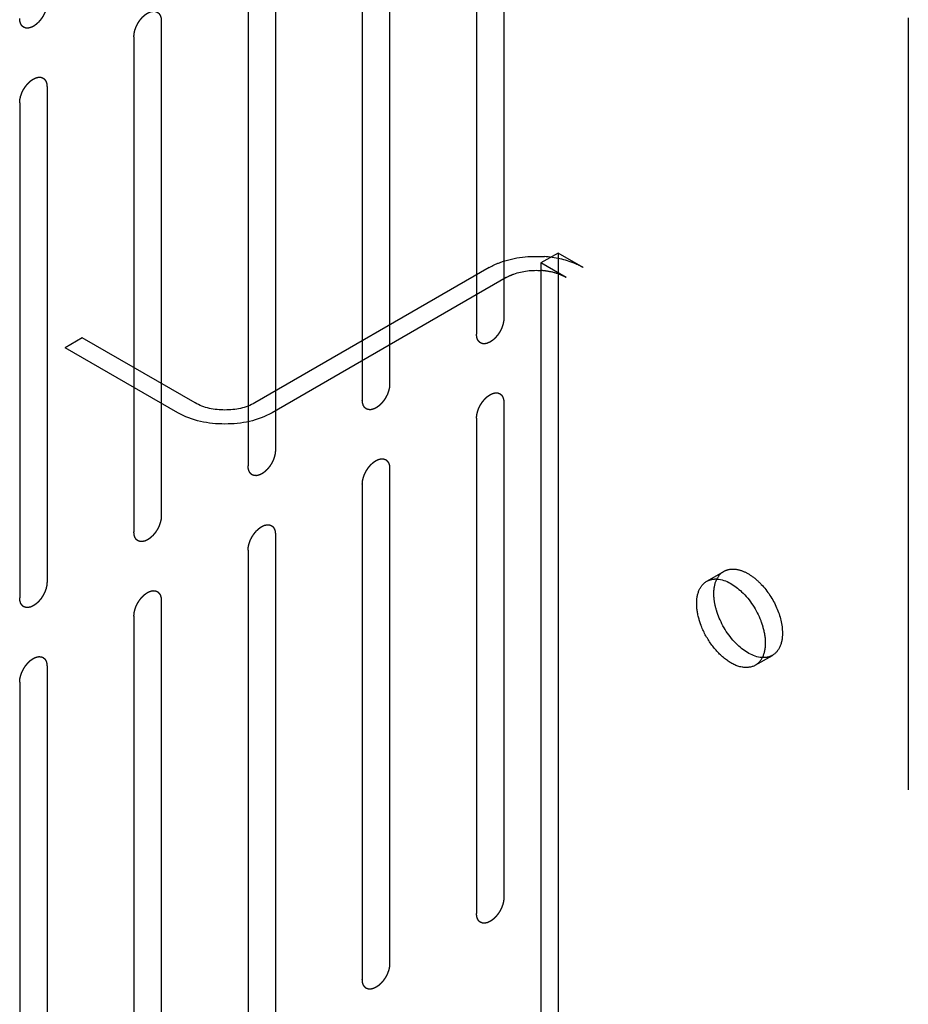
# Model space of a CAD drawing. Header units: inches. Extents: x 5 to 265, y 5 to 171.
# Tile 73 of 212: x 216.38 to 218.1, y 72.64 to 74.55. Entities that reach past the tile are written whole.
import ezdxf

# ---------------------------------------------------------------- set-up
doc = ezdxf.new("R2010")
doc.units = ezdxf.units.IN
doc.header["$LTSCALE"] = 14.96
doc.header["$MEASUREMENT"] = 0
doc.linetypes.add('HIDDEN', pattern=[0.2, 0.1, -0.1])
for name, color, linetype in [('03_ALL_AXES', 7, 'CONTINUOUS'), ('08_ALL_COSMETICS', 7, 'CONTINUOUS'), ('DEFAULT_2', 7, 'HIDDEN')]:
    doc.layers.add(name, color=color, linetype=linetype)

msp = doc.modelspace()

# ---------------------------------------------------------------- linework, layer by layer
at = {"layer": '03_ALL_AXES', "color": 7, "linetype": 'HIDDEN'}
for p, q in [((217.7124, 73.4611), (217.7456, 73.4803)), ((217.8064, 73.2983), (217.8396, 73.3175))]:
    msp.add_line(p, q, dxfattribs=at)
for points, knots in [([(217.7262, 73.4373), (217.7262, 73.4405), (217.7268, 73.452), (217.7303, 73.4637), (217.7351, 73.4705)], [0, 0, 0, 0, 0.277751, 1, 1, 1, 1]), ([(217.7456, 73.4803), (217.7503, 73.483), (217.7621, 73.4861), (217.7811, 73.4822), (217.8005, 73.4717), (217.826, 73.4491), (217.8499, 73.4122), (217.8591, 73.3773), (217.8591, 73.3605)], [0, 0, 0, 0, 0.087096, 0.186852, 0.304476, 0.438665, 0.730051, 1, 1, 1, 1]), ([(217.6929, 73.4181), (217.6929, 73.4271), (217.6952, 73.4437), (217.7061, 73.4575), (217.7124, 73.4611)], [0, 0, 0, 0, 0.549982, 1, 1, 1, 1]), ([(217.7124, 73.4611), (217.7168, 73.4637), (217.7238, 73.4656), (217.7308, 73.4656), (217.7326, 73.4654)], [0, 0, 0, 0, 0.735257, 1, 1, 1, 1]), ([(217.7326, 73.4654), (217.7504, 73.4642), (217.7871, 73.4401), (217.8089, 73.4057), (217.817, 73.3849)], [0, 0, 0, 0, 0.444147, 1, 1, 1, 1]), ([(217.7018, 73.3746), (217.7004, 73.3783), (217.6956, 73.3923), (217.6929, 73.4072), (217.6929, 73.4181)], [0, 0, 0, 0, 0.266989, 1, 1, 1, 1]), ([(217.7351, 73.3938), (217.734, 73.3965), (217.7303, 73.407), (217.7278, 73.4179), (217.7269, 73.4261)], [0, 0, 0, 0, 0.260447, 1, 1, 1, 1]), ([(217.8195, 73.3132), (217.8017, 73.3145), (217.765, 73.3386), (217.7431, 73.373), (217.7351, 73.3938)], [0, 0, 0, 0, 0.444147, 1, 1, 1, 1]), ([(217.8064, 73.2983), (217.7989, 73.294), (217.7774, 73.2923), (217.7476, 73.3086), (217.7205, 73.3368), (217.707, 73.3613), (217.7018, 73.3746)], [0, 0, 0, 0, 0.182426, 0.415793, 0.699096, 1, 1, 1, 1]), ([(217.817, 73.3849), (217.8184, 73.3812), (217.8232, 73.3671), (217.8259, 73.3522), (217.8259, 73.3414)], [0, 0, 0, 0, 0.266989, 1, 1, 1, 1]), ([(217.8591, 73.3605), (217.8591, 73.3516), (217.8569, 73.3349), (217.846, 73.3212), (217.8396, 73.3175)], [0, 0, 0, 0, 0.549982, 1, 1, 1, 1]), ([(217.8259, 73.3414), (217.8259, 73.3382), (217.8252, 73.3266), (217.8218, 73.315), (217.817, 73.3081)], [0, 0, 0, 0, 0.277751, 1, 1, 1, 1]), ([(217.8396, 73.3175), (217.8352, 73.315), (217.8282, 73.313), (217.8213, 73.3131), (217.8195, 73.3132)], [0, 0, 0, 0, 0.735257, 1, 1, 1, 1])]:
    msp.add_open_spline(points, degree=3, knots=knots, dxfattribs=at)
for points in [[(217.7351, 73.4705), (217.7378, 73.4745), (217.7415, 73.4779), (217.7456, 73.4803)], [(217.7269, 73.4261), (217.7264, 73.4298), (217.7262, 73.4336), (217.7262, 73.4373)], [(217.817, 73.3081), (217.8142, 73.3042), (217.8106, 73.3007), (217.8064, 73.2983)]]:
    msp.add_open_spline(points, degree=3, dxfattribs=at)
at = {"layer": '08_ALL_COSMETICS', "color": 7, "linetype": 'HIDDEN'}
for p, q in [((217.3192, 74.9301), (217.3192, 73.9707)), ((217.2662, 74.8995), (217.2662, 73.9401)), ((217.0979, 74.8023), (217.0979, 73.8429)), ((217.0449, 74.7717), (217.0449, 73.8123)), ((216.8766, 74.6745), (216.8766, 73.7151)), ((216.8236, 74.6439), (216.8236, 73.6845)), ((216.6553, 74.5467), (216.6553, 73.5874)), ((216.6022, 74.5161), (216.6022, 73.5567)), ((216.4339, 74.419), (216.4339, 73.4596)), ((216.3809, 74.3883), (216.3809, 73.429)), ((217.3192, 73.8074), (217.3192, 72.848)), ((217.2662, 73.7768), (217.2662, 72.8174)), ((217.0979, 73.6796), (217.0979, 72.7202)), ((217.0449, 73.649), (217.0449, 72.6896)), ((216.8766, 73.5518), (216.8766, 72.5924)), ((216.8236, 73.5212), (216.8236, 72.5618)), ((216.6553, 73.4241), (216.6553, 72.4647)), ((216.6022, 73.3934), (216.6022, 72.434)), ((216.4339, 73.2963), (216.4339, 72.3369)), ((216.3809, 73.2657), (216.3809, 72.3063))]:
    msp.add_line(p, q, dxfattribs=at)
for points in [[(216.4339, 74.5823), (216.4339, 74.5817), (216.4338, 74.5807), (216.4337, 74.5791), (216.4336, 74.5778), (216.4335, 74.5769), (216.4335, 74.5764), (216.4335, 74.576), (216.4333, 74.5756), (216.4332, 74.5751), (216.433, 74.5741), (216.4327, 74.5727), (216.4324, 74.5714), (216.4322, 74.5704), (216.432, 74.5699), (216.432, 74.5694), (216.4318, 74.569), (216.4316, 74.5685), (216.4312, 74.5675), (216.4307, 74.5661), (216.4302, 74.5647), (216.4299, 74.5637), (216.4297, 74.5632), (216.4295, 74.5628), (216.4293, 74.5623), (216.429, 74.5618), (216.4285, 74.5608), (216.4279, 74.5594), (216.4272, 74.5581), (216.4267, 74.5571), (216.4264, 74.5565), (216.4262, 74.5561), (216.4259, 74.5557), (216.4256, 74.5552), (216.425, 74.5543), (216.4242, 74.5531), (216.4233, 74.5518), (216.4228, 74.5509), (216.4224, 74.5504), (216.4222, 74.55), (216.4219, 74.5497), (216.4215, 74.5492), (216.4209, 74.5484), (216.4199, 74.5473), (216.419, 74.5462), (216.4183, 74.5454), (216.4179, 74.5449), (216.4176, 74.5446), (216.4173, 74.5443), (216.4169, 74.5439), (216.4162, 74.5432), (216.4151, 74.5423), (216.4141, 74.5413), (216.4134, 74.5406), (216.413, 74.5403), (216.4127, 74.5399), (216.4123, 74.5397), (216.4119, 74.5394), (216.4111, 74.5389), (216.4101, 74.5381), (216.409, 74.5374), (216.4082, 74.5369), (216.4078, 74.5366), (216.4074, 74.5363), (216.4071, 74.5362), (216.4067, 74.536), (216.4059, 74.5356), (216.4049, 74.5351), (216.4038, 74.5346), (216.403, 74.5343), (216.4026, 74.5341), (216.4023, 74.5339), (216.402, 74.5339), (216.4016, 74.5338), (216.4008, 74.5336), (216.3998, 74.5334), (216.3988, 74.5331), (216.398, 74.533), (216.3976, 74.5329), (216.3973, 74.5328), (216.397, 74.5328), (216.3967, 74.5328), (216.396, 74.5329), (216.395, 74.5329), (216.3941, 74.5329), (216.3934, 74.533), (216.393, 74.533), (216.3927, 74.533), (216.3925, 74.5331), (216.3922, 74.5332), (216.3916, 74.5334), (216.3907, 74.5337), (216.3899, 74.534), (216.3893, 74.5343), (216.3889, 74.5344), (216.3887, 74.5345), (216.3885, 74.5347), (216.3882, 74.5349), (216.3877, 74.5353), (216.387, 74.5358), (216.3864, 74.5364), (216.3859, 74.5368), (216.3856, 74.537), (216.3854, 74.5372), (216.3852, 74.5374), (216.385, 74.5378), (216.3847, 74.5383), (216.3842, 74.5391), (216.3837, 74.5399), (216.3833, 74.5405), (216.3831, 74.5408), (216.3829, 74.541), (216.3829, 74.5414), (216.3827, 74.5418), (216.3825, 74.5425), (216.3822, 74.5435), (216.3819, 74.5445), (216.3817, 74.5452), (216.3815, 74.5456), (216.3814, 74.5459), (216.3814, 74.5463), (216.3814, 74.5467), (216.3813, 74.5476), (216.3812, 74.5488), (216.381, 74.5502), (216.381, 74.5512), (216.3809, 74.5516)], [(216.6022, 74.5161), (216.6023, 74.5166), (216.6024, 74.5177), (216.6025, 74.5192), (216.6026, 74.5205), (216.6027, 74.5215), (216.6027, 74.522), (216.6027, 74.5224), (216.6028, 74.5228), (216.603, 74.5233), (216.6032, 74.5243), (216.6035, 74.5257), (216.6038, 74.527), (216.604, 74.528), (216.6042, 74.5285), (216.6042, 74.5289), (216.6044, 74.5294), (216.6046, 74.5299), (216.605, 74.5309), (216.6055, 74.5323), (216.606, 74.5337), (216.6063, 74.5347), (216.6065, 74.5352), (216.6067, 74.5356), (216.6069, 74.536), (216.6072, 74.5366), (216.6076, 74.5376), (216.6083, 74.5389), (216.609, 74.5403), (216.6095, 74.5413), (216.6098, 74.5418), (216.61, 74.5423), (216.6103, 74.5426), (216.6106, 74.5432), (216.6112, 74.544), (216.612, 74.5453), (216.6128, 74.5466), (216.6134, 74.5475), (216.6138, 74.548), (216.614, 74.5484), (216.6143, 74.5487), (216.6147, 74.5492), (216.6153, 74.55), (216.6163, 74.5511), (216.6172, 74.5522), (216.6179, 74.553), (216.6183, 74.5535), (216.6186, 74.5538), (216.6189, 74.5541), (216.6193, 74.5545), (216.62, 74.5552), (216.621, 74.5561), (216.6221, 74.5571), (216.6228, 74.5578), (216.6232, 74.5581), (216.6235, 74.5584), (216.6238, 74.5586), (216.6243, 74.559), (216.625, 74.5595), (216.6261, 74.5602), (216.6272, 74.561), (216.628, 74.5615), (216.6284, 74.5618), (216.6288, 74.5621), (216.6291, 74.5622), (216.6295, 74.5624), (216.6303, 74.5627), (216.6313, 74.5632), (216.6324, 74.5637), (216.6332, 74.5641), (216.6336, 74.5643), (216.6339, 74.5645), (216.6342, 74.5645), (216.6346, 74.5646), (216.6354, 74.5648), (216.6364, 74.565), (216.6374, 74.5652), (216.6381, 74.5654), (216.6385, 74.5655), (216.6389, 74.5656), (216.6391, 74.5656), (216.6395, 74.5656), (216.6402, 74.5655), (216.6411, 74.5655), (216.6421, 74.5655), (216.6428, 74.5654), (216.6431, 74.5654), (216.6434, 74.5654), (216.6437, 74.5653), (216.644, 74.5652), (216.6446, 74.565), (216.6455, 74.5647), (216.6463, 74.5643), (216.6469, 74.5641), (216.6472, 74.564), (216.6475, 74.5639), (216.6477, 74.5637), (216.648, 74.5635), (216.6485, 74.5631), (216.6491, 74.5626), (216.6498, 74.562), (216.6503, 74.5616), (216.6506, 74.5614), (216.6508, 74.5612), (216.6509, 74.5609), (216.6511, 74.5606), (216.6515, 74.5601), (216.652, 74.5593), (216.6525, 74.5585), (216.6529, 74.5579), (216.6531, 74.5576), (216.6533, 74.5574), (216.6533, 74.557), (216.6535, 74.5566), (216.6537, 74.5559), (216.654, 74.5549), (216.6543, 74.5539), (216.6545, 74.5532), (216.6547, 74.5528), (216.6548, 74.5525), (216.6548, 74.5521), (216.6548, 74.5517), (216.6549, 74.5508), (216.655, 74.5496), (216.6551, 74.5482), (216.6552, 74.5472), (216.6553, 74.5467)], [(216.3809, 74.3883), (216.381, 74.3889), (216.381, 74.3899), (216.3812, 74.3915), (216.3813, 74.3928), (216.3813, 74.3937), (216.3814, 74.3942), (216.3814, 74.3946), (216.3815, 74.395), (216.3816, 74.3955), (216.3819, 74.3965), (216.3822, 74.3979), (216.3825, 74.3992), (216.3827, 74.4002), (216.3828, 74.4008), (216.3829, 74.4012), (216.3831, 74.4016), (216.3833, 74.4021), (216.3836, 74.4031), (216.3841, 74.4045), (216.3846, 74.4059), (216.385, 74.4069), (216.3852, 74.4074), (216.3853, 74.4078), (216.3856, 74.4083), (216.3858, 74.4088), (216.3863, 74.4098), (216.387, 74.4112), (216.3877, 74.4125), (216.3882, 74.4135), (216.3885, 74.4141), (216.3887, 74.4145), (216.3889, 74.4149), (216.3893, 74.4154), (216.3899, 74.4163), (216.3907, 74.4175), (216.3915, 74.4188), (216.3921, 74.4197), (216.3924, 74.4202), (216.3927, 74.4206), (216.393, 74.4209), (216.3933, 74.4214), (216.394, 74.4222), (216.395, 74.4233), (216.3959, 74.4244), (216.3966, 74.4252), (216.397, 74.4257), (216.3972, 74.4261), (216.3976, 74.4263), (216.398, 74.4267), (216.3987, 74.4274), (216.3997, 74.4283), (216.4007, 74.4293), (216.4015, 74.43), (216.4019, 74.4304), (216.4022, 74.4307), (216.4025, 74.4309), (216.403, 74.4312), (216.4037, 74.4317), (216.4048, 74.4325), (216.4059, 74.4332), (216.4067, 74.4337), (216.4071, 74.434), (216.4074, 74.4343), (216.4078, 74.4344), (216.4082, 74.4346), (216.4089, 74.435), (216.41, 74.4355), (216.4111, 74.436), (216.4118, 74.4363), (216.4123, 74.4365), (216.4126, 74.4367), (216.4129, 74.4367), (216.4133, 74.4368), (216.414, 74.437), (216.4151, 74.4372), (216.4161, 74.4375), (216.4168, 74.4376), (216.4172, 74.4377), (216.4175, 74.4378), (216.4178, 74.4378), (216.4182, 74.4378), (216.4189, 74.4377), (216.4198, 74.4377), (216.4208, 74.4377), (216.4214, 74.4377), (216.4218, 74.4376), (216.4221, 74.4377), (216.4224, 74.4375), (216.4227, 74.4374), (216.4233, 74.4372), (216.4241, 74.4369), (216.425, 74.4366), (216.4256, 74.4364), (216.4259, 74.4362), (216.4262, 74.4362), (216.4264, 74.436), (216.4267, 74.4357), (216.4271, 74.4353), (216.4278, 74.4348), (216.4285, 74.4342), (216.429, 74.4338), (216.4293, 74.4336), (216.4295, 74.4334), (216.4296, 74.4332), (216.4298, 74.4328), (216.4302, 74.4323), (216.4307, 74.4315), (216.4312, 74.4307), (216.4316, 74.4301), (216.4318, 74.4298), (216.4319, 74.4296), (216.432, 74.4292), (216.4321, 74.4289), (216.4324, 74.4281), (216.4327, 74.4271), (216.433, 74.4261), (216.4332, 74.4254), (216.4333, 74.425), (216.4334, 74.4247), (216.4335, 74.4243), (216.4335, 74.4239), (216.4336, 74.423), (216.4337, 74.4218), (216.4338, 74.4204), (216.4339, 74.4194), (216.4339, 74.419)], [(217.3192, 73.9707), (217.3192, 73.9702), (217.3191, 73.9691), (217.319, 73.9676), (217.3189, 73.9663), (217.3188, 73.9654), (217.3188, 73.9648), (217.3188, 73.9645), (217.3186, 73.964), (217.3185, 73.9635), (217.3183, 73.9625), (217.318, 73.9612), (217.3177, 73.9598), (217.3175, 73.9588), (217.3173, 73.9583), (217.3173, 73.9579), (217.3171, 73.9575), (217.3169, 73.9569), (217.3165, 73.9559), (217.316, 73.9545), (217.3155, 73.9531), (217.3152, 73.9522), (217.315, 73.9516), (217.3148, 73.9512), (217.3146, 73.9508), (217.3143, 73.9502), (217.3138, 73.9493), (217.3131, 73.9479), (217.3124, 73.9465), (217.312, 73.9455), (217.3117, 73.945), (217.3115, 73.9445), (217.3112, 73.9442), (217.3109, 73.9437), (217.3103, 73.9428), (217.3095, 73.9415), (217.3086, 73.9402), (217.3081, 73.9393), (217.3077, 73.9388), (217.3075, 73.9384), (217.3072, 73.9381), (217.3068, 73.9377), (217.3061, 73.9369), (217.3052, 73.9357), (217.3042, 73.9346), (217.3036, 73.9338), (217.3032, 73.9333), (217.3029, 73.933), (217.3026, 73.9327), (217.3022, 73.9323), (217.3015, 73.9317), (217.3004, 73.9307), (217.2994, 73.9297), (217.2987, 73.9291), (217.2983, 73.9287), (217.298, 73.9284), (217.2976, 73.9282), (217.2972, 73.9279), (217.2964, 73.9273), (217.2953, 73.9266), (217.2943, 73.9258), (217.2935, 73.9253), (217.2931, 73.925), (217.2927, 73.9247), (217.2924, 73.9246), (217.292, 73.9244), (217.2912, 73.9241), (217.2902, 73.9236), (217.2891, 73.9231), (217.2883, 73.9227), (217.2879, 73.9225), (217.2876, 73.9224), (217.2873, 73.9223), (217.2869, 73.9222), (217.2861, 73.922), (217.2851, 73.9218), (217.2841, 73.9216), (217.2833, 73.9214), (217.2829, 73.9213), (217.2826, 73.9212), (217.2823, 73.9213), (217.282, 73.9213), (217.2813, 73.9213), (217.2803, 73.9213), (217.2794, 73.9214), (217.2787, 73.9214), (217.2783, 73.9214), (217.278, 73.9214), (217.2778, 73.9215), (217.2775, 73.9216), (217.2769, 73.9218), (217.276, 73.9222), (217.2752, 73.9225), (217.2746, 73.9227), (217.2742, 73.9228), (217.274, 73.9229), (217.2738, 73.9231), (217.2735, 73.9233), (217.273, 73.9237), (217.2723, 73.9243), (217.2717, 73.9248), (217.2712, 73.9252), (217.2709, 73.9255), (217.2707, 73.9256), (217.2705, 73.9259), (217.2703, 73.9262), (217.27, 73.9268), (217.2695, 73.9276), (217.269, 73.9284), (217.2686, 73.9289), (217.2684, 73.9292), (217.2682, 73.9295), (217.2682, 73.9298), (217.268, 73.9302), (217.2678, 73.9309), (217.2675, 73.9319), (217.2672, 73.9329), (217.267, 73.9336), (217.2668, 73.934), (217.2667, 73.9343), (217.2667, 73.9347), (217.2667, 73.9352), (217.2666, 73.936), (217.2665, 73.9372), (217.2663, 73.9386), (217.2663, 73.9396), (217.2662, 73.9401)], [(217.0979, 73.8429), (217.0979, 73.8424), (217.0978, 73.8414), (217.0977, 73.8398), (217.0976, 73.8385), (217.0975, 73.8376), (217.0974, 73.8371), (217.0974, 73.8367), (217.0973, 73.8363), (217.0972, 73.8357), (217.097, 73.8348), (217.0967, 73.8334), (217.0964, 73.832), (217.0961, 73.8311), (217.096, 73.8305), (217.0959, 73.8301), (217.0958, 73.8297), (217.0956, 73.8291), (217.0952, 73.8281), (217.0947, 73.8268), (217.0942, 73.8254), (217.0938, 73.8244), (217.0936, 73.8238), (217.0935, 73.8234), (217.0933, 73.823), (217.093, 73.8224), (217.0925, 73.8215), (217.0918, 73.8201), (217.0911, 73.8187), (217.0906, 73.8177), (217.0904, 73.8172), (217.0902, 73.8168), (217.0899, 73.8164), (217.0896, 73.8159), (217.089, 73.815), (217.0882, 73.8137), (217.0873, 73.8125), (217.0867, 73.8116), (217.0864, 73.8111), (217.0862, 73.8107), (217.0859, 73.8103), (217.0855, 73.8099), (217.0848, 73.8091), (217.0839, 73.8079), (217.0829, 73.8068), (217.0823, 73.806), (217.0819, 73.8056), (217.0816, 73.8052), (217.0813, 73.8049), (217.0809, 73.8045), (217.0801, 73.8039), (217.0791, 73.8029), (217.0781, 73.802), (217.0774, 73.8013), (217.077, 73.8009), (217.0766, 73.8006), (217.0763, 73.8004), (217.0759, 73.8001), (217.0751, 73.7996), (217.074, 73.7988), (217.0729, 73.798), (217.0722, 73.7975), (217.0717, 73.7972), (217.0714, 73.797), (217.0711, 73.7968), (217.0707, 73.7966), (217.0699, 73.7963), (217.0688, 73.7958), (217.0678, 73.7953), (217.067, 73.7949), (217.0666, 73.7948), (217.0662, 73.7946), (217.0659, 73.7945), (217.0655, 73.7944), (217.0648, 73.7943), (217.0638, 73.794), (217.0627, 73.7938), (217.062, 73.7936), (217.0616, 73.7935), (217.0613, 73.7934), (217.061, 73.7935), (217.0606, 73.7935), (217.06, 73.7935), (217.059, 73.7935), (217.0581, 73.7936), (217.0574, 73.7936), (217.057, 73.7936), (217.0567, 73.7936), (217.0565, 73.7937), (217.0561, 73.7938), (217.0555, 73.7941), (217.0547, 73.7944), (217.0538, 73.7947), (217.0532, 73.7949), (217.0529, 73.795), (217.0526, 73.7951), (217.0525, 73.7953), (217.0522, 73.7955), (217.0517, 73.7959), (217.051, 73.7965), (217.0503, 73.7971), (217.0498, 73.7974), (217.0496, 73.7977), (217.0494, 73.7978), (217.0492, 73.7981), (217.049, 73.7984), (217.0487, 73.799), (217.0481, 73.7998), (217.0476, 73.8006), (217.0473, 73.8011), (217.0471, 73.8015), (217.0469, 73.8017), (217.0468, 73.802), (217.0467, 73.8024), (217.0465, 73.8031), (217.0462, 73.8041), (217.0459, 73.8051), (217.0456, 73.8058), (217.0455, 73.8062), (217.0454, 73.8065), (217.0454, 73.8069), (217.0453, 73.8074), (217.0453, 73.8082), (217.0451, 73.8094), (217.045, 73.8109), (217.0449, 73.8118), (217.0449, 73.8123)], [(217.2662, 73.7768), (217.2663, 73.7773), (217.2663, 73.7783), (217.2665, 73.7799), (217.2666, 73.7812), (217.2666, 73.7821), (217.2667, 73.7826), (217.2667, 73.783), (217.2668, 73.7834), (217.2669, 73.784), (217.2672, 73.7849), (217.2675, 73.7863), (217.2678, 73.7877), (217.268, 73.7886), (217.2681, 73.7892), (217.2682, 73.7896), (217.2684, 73.79), (217.2686, 73.7906), (217.2689, 73.7915), (217.2694, 73.7929), (217.2699, 73.7943), (217.2703, 73.7953), (217.2705, 73.7959), (217.2706, 73.7963), (217.2709, 73.7967), (217.2711, 73.7972), (217.2716, 73.7982), (217.2723, 73.7996), (217.273, 73.801), (217.2735, 73.8019), (217.2738, 73.8025), (217.274, 73.8029), (217.2742, 73.8033), (217.2746, 73.8038), (217.2751, 73.8047), (217.276, 73.806), (217.2768, 73.8072), (217.2774, 73.8081), (217.2777, 73.8086), (217.278, 73.809), (217.2783, 73.8093), (217.2786, 73.8098), (217.2793, 73.8106), (217.2803, 73.8117), (217.2812, 73.8129), (217.2819, 73.8137), (217.2823, 73.8141), (217.2825, 73.8145), (217.2828, 73.8148), (217.2833, 73.8151), (217.284, 73.8158), (217.285, 73.8168), (217.286, 73.8177), (217.2868, 73.8184), (217.2872, 73.8188), (217.2875, 73.8191), (217.2878, 73.8193), (217.2882, 73.8196), (217.289, 73.8201), (217.2901, 73.8209), (217.2912, 73.8216), (217.292, 73.8222), (217.2924, 73.8225), (217.2927, 73.8227), (217.293, 73.8228), (217.2935, 73.8231), (217.2942, 73.8234), (217.2953, 73.8239), (217.2964, 73.8244), (217.2971, 73.8247), (217.2976, 73.8249), (217.2979, 73.8251), (217.2982, 73.8252), (217.2986, 73.8253), (217.2993, 73.8254), (217.3004, 73.8257), (217.3014, 73.8259), (217.3021, 73.8261), (217.3025, 73.8261), (217.3028, 73.8263), (217.3031, 73.8262), (217.3035, 73.8262), (217.3042, 73.8262), (217.3051, 73.8261), (217.3061, 73.8261), (217.3067, 73.8261), (217.3071, 73.8261), (217.3074, 73.8261), (217.3077, 73.826), (217.308, 73.8258), (217.3086, 73.8256), (217.3094, 73.8253), (217.3103, 73.825), (217.3109, 73.8248), (217.3112, 73.8246), (217.3115, 73.8246), (217.3117, 73.8244), (217.312, 73.8242), (217.3124, 73.8238), (217.3131, 73.8232), (217.3138, 73.8226), (217.3143, 73.8222), (217.3146, 73.822), (217.3148, 73.8219), (217.3149, 73.8216), (217.3151, 73.8213), (217.3155, 73.8207), (217.316, 73.8199), (217.3165, 73.8191), (217.3169, 73.8185), (217.317, 73.8182), (217.3172, 73.818), (217.3173, 73.8177), (217.3174, 73.8173), (217.3176, 73.8166), (217.318, 73.8156), (217.3183, 73.8146), (217.3185, 73.8139), (217.3186, 73.8134), (217.3187, 73.8132), (217.3187, 73.8128), (217.3188, 73.8123), (217.3189, 73.8115), (217.319, 73.8103), (217.3191, 73.8088), (217.3192, 73.8079), (217.3192, 73.8074)], [(216.8766, 73.7151), (216.8766, 73.7146), (216.8765, 73.7136), (216.8763, 73.712), (216.8762, 73.7107), (216.8762, 73.7098), (216.8761, 73.7093), (216.8761, 73.7089), (216.876, 73.7085), (216.8759, 73.7079), (216.8757, 73.707), (216.8753, 73.7056), (216.875, 73.7042), (216.8748, 73.7033), (216.8747, 73.7027), (216.8746, 73.7023), (216.8744, 73.7019), (216.8742, 73.7013), (216.8739, 73.7004), (216.8734, 73.699), (216.8729, 73.6976), (216.8725, 73.6966), (216.8723, 73.696), (216.8722, 73.6956), (216.872, 73.6952), (216.8717, 73.6947), (216.8712, 73.6937), (216.8705, 73.6923), (216.8698, 73.6909), (216.8693, 73.69), (216.869, 73.6894), (216.8688, 73.689), (216.8686, 73.6886), (216.8682, 73.6881), (216.8677, 73.6872), (216.8668, 73.6859), (216.866, 73.6847), (216.8654, 73.6838), (216.8651, 73.6833), (216.8648, 73.6829), (216.8645, 73.6826), (216.8642, 73.6821), (216.8635, 73.6813), (216.8626, 73.6802), (216.8616, 73.679), (216.8609, 73.6782), (216.8606, 73.6778), (216.8603, 73.6774), (216.86, 73.6772), (216.8595, 73.6768), (216.8588, 73.6761), (216.8578, 73.6751), (216.8568, 73.6742), (216.856, 73.6735), (216.8556, 73.6731), (216.8553, 73.6728), (216.855, 73.6726), (216.8546, 73.6723), (216.8538, 73.6718), (216.8527, 73.671), (216.8516, 73.6703), (216.8508, 73.6697), (216.8504, 73.6694), (216.8501, 73.6692), (216.8498, 73.6691), (216.8493, 73.6689), (216.8486, 73.6685), (216.8475, 73.668), (216.8464, 73.6675), (216.8457, 73.6672), (216.8453, 73.667), (216.8449, 73.6668), (216.8446, 73.6667), (216.8442, 73.6666), (216.8435, 73.6665), (216.8425, 73.6662), (216.8414, 73.666), (216.8407, 73.6658), (216.8403, 73.6658), (216.84, 73.6657), (216.8397, 73.6657), (216.8393, 73.6657), (216.8386, 73.6657), (216.8377, 73.6658), (216.8367, 73.6658), (216.8361, 73.6658), (216.8357, 73.6658), (216.8354, 73.6658), (216.8352, 73.6659), (216.8348, 73.6661), (216.8342, 73.6663), (216.8334, 73.6666), (216.8325, 73.6669), (216.8319, 73.6671), (216.8316, 73.6673), (216.8313, 73.6673), (216.8311, 73.6675), (216.8308, 73.6677), (216.8304, 73.6681), (216.8297, 73.6687), (216.829, 73.6693), (216.8285, 73.6697), (216.8283, 73.6699), (216.828, 73.67), (216.8279, 73.6703), (216.8277, 73.6706), (216.8273, 73.6712), (216.8268, 73.672), (216.8263, 73.6728), (216.826, 73.6734), (216.8258, 73.6737), (216.8256, 73.6739), (216.8255, 73.6742), (216.8254, 73.6746), (216.8252, 73.6753), (216.8248, 73.6763), (216.8245, 73.6774), (216.8243, 73.6781), (216.8242, 73.6785), (216.8241, 73.6787), (216.8241, 73.6791), (216.824, 73.6796), (216.8239, 73.6804), (216.8238, 73.6816), (216.8237, 73.6831), (216.8236, 73.684), (216.8236, 73.6845)], [(217.0449, 73.649), (217.0449, 73.6495), (217.045, 73.6506), (217.0451, 73.6521), (217.0452, 73.6534), (217.0453, 73.6543), (217.0454, 73.6548), (217.0454, 73.6552), (217.0455, 73.6556), (217.0456, 73.6562), (217.0458, 73.6572), (217.0461, 73.6585), (217.0465, 73.6599), (217.0467, 73.6609), (217.0468, 73.6614), (217.0469, 73.6618), (217.047, 73.6622), (217.0472, 73.6628), (217.0476, 73.6638), (217.0481, 73.6652), (217.0486, 73.6665), (217.049, 73.6675), (217.0492, 73.6681), (217.0493, 73.6685), (217.0495, 73.6689), (217.0498, 73.6695), (217.0503, 73.6704), (217.051, 73.6718), (217.0517, 73.6732), (217.0522, 73.6742), (217.0524, 73.6747), (217.0526, 73.6751), (217.0529, 73.6755), (217.0532, 73.676), (217.0538, 73.6769), (217.0547, 73.6782), (217.0555, 73.6795), (217.0561, 73.6803), (217.0564, 73.6808), (217.0566, 73.6812), (217.0569, 73.6816), (217.0573, 73.682), (217.058, 73.6828), (217.0589, 73.684), (217.0599, 73.6851), (217.0605, 73.6859), (217.0609, 73.6863), (217.0612, 73.6867), (217.0615, 73.687), (217.0619, 73.6874), (217.0627, 73.688), (217.0637, 73.689), (217.0647, 73.6899), (217.0654, 73.6906), (217.0659, 73.691), (217.0662, 73.6913), (217.0665, 73.6915), (217.0669, 73.6918), (217.0677, 73.6923), (217.0688, 73.6931), (217.0699, 73.6939), (217.0706, 73.6944), (217.0711, 73.6947), (217.0714, 73.6949), (217.0717, 73.6951), (217.0722, 73.6953), (217.0729, 73.6956), (217.074, 73.6961), (217.0751, 73.6966), (217.0758, 73.697), (217.0762, 73.6972), (217.0766, 73.6973), (217.0769, 73.6974), (217.0773, 73.6975), (217.078, 73.6976), (217.079, 73.6979), (217.0801, 73.6981), (217.0808, 73.6983), (217.0812, 73.6984), (217.0815, 73.6985), (217.0818, 73.6984), (217.0822, 73.6984), (217.0828, 73.6984), (217.0838, 73.6984), (217.0847, 73.6983), (217.0854, 73.6983), (217.0858, 73.6983), (217.0861, 73.6983), (217.0863, 73.6982), (217.0867, 73.6981), (217.0873, 73.6978), (217.0881, 73.6975), (217.089, 73.6972), (217.0896, 73.697), (217.0899, 73.6969), (217.0902, 73.6968), (217.0904, 73.6966), (217.0906, 73.6964), (217.0911, 73.696), (217.0918, 73.6954), (217.0925, 73.6949), (217.093, 73.6945), (217.0932, 73.6942), (217.0935, 73.6941), (217.0936, 73.6938), (217.0938, 73.6935), (217.0941, 73.6929), (217.0947, 73.6921), (217.0952, 73.6913), (217.0955, 73.6908), (217.0957, 73.6904), (217.0959, 73.6902), (217.096, 73.6899), (217.0961, 73.6895), (217.0963, 73.6888), (217.0966, 73.6878), (217.097, 73.6868), (217.0972, 73.6861), (217.0973, 73.6857), (217.0974, 73.6854), (217.0974, 73.685), (217.0975, 73.6845), (217.0975, 73.6837), (217.0977, 73.6825), (217.0978, 73.6811), (217.0979, 73.6801), (217.0979, 73.6796)], [(216.6553, 73.5874), (216.6552, 73.5868), (216.6551, 73.5858), (216.655, 73.5842), (216.6549, 73.5829), (216.6548, 73.582), (216.6548, 73.5815), (216.6548, 73.5811), (216.6547, 73.5807), (216.6546, 73.5802), (216.6543, 73.5792), (216.654, 73.5778), (216.6537, 73.5764), (216.6535, 73.5755), (216.6534, 73.5749), (216.6533, 73.5745), (216.6531, 73.5741), (216.6529, 73.5736), (216.6526, 73.5726), (216.6521, 73.5712), (216.6515, 73.5698), (216.6512, 73.5688), (216.651, 73.5683), (216.6509, 73.5678), (216.6506, 73.5674), (216.6504, 73.5669), (216.6499, 73.5659), (216.6492, 73.5645), (216.6485, 73.5632), (216.648, 73.5622), (216.6477, 73.5616), (216.6475, 73.5612), (216.6473, 73.5608), (216.6469, 73.5603), (216.6463, 73.5594), (216.6455, 73.5582), (216.6447, 73.5569), (216.6441, 73.556), (216.6438, 73.5555), (216.6435, 73.5551), (216.6432, 73.5548), (216.6428, 73.5543), (216.6422, 73.5535), (216.6412, 73.5524), (216.6403, 73.5513), (216.6396, 73.5505), (216.6392, 73.55), (216.639, 73.5496), (216.6386, 73.5494), (216.6382, 73.549), (216.6375, 73.5483), (216.6365, 73.5474), (216.6354, 73.5464), (216.6347, 73.5457), (216.6343, 73.5453), (216.634, 73.545), (216.6337, 73.5448), (216.6332, 73.5445), (216.6325, 73.544), (216.6314, 73.5432), (216.6303, 73.5425), (216.6295, 73.542), (216.6291, 73.5417), (216.6288, 73.5414), (216.6284, 73.5413), (216.628, 73.5411), (216.6273, 73.5407), (216.6262, 73.5402), (216.6251, 73.5397), (216.6244, 73.5394), (216.6239, 73.5392), (216.6236, 73.539), (216.6233, 73.539), (216.6229, 73.5389), (216.6222, 73.5387), (216.6211, 73.5385), (216.6201, 73.5382), (216.6194, 73.5381), (216.619, 73.538), (216.6186, 73.5379), (216.6184, 73.5379), (216.618, 73.5379), (216.6173, 73.538), (216.6164, 73.538), (216.6154, 73.538), (216.6147, 73.538), (216.6144, 73.5381), (216.6141, 73.538), (216.6138, 73.5382), (216.6135, 73.5383), (216.6129, 73.5385), (216.612, 73.5388), (216.6112, 73.5391), (216.6106, 73.5393), (216.6103, 73.5395), (216.61, 73.5395), (216.6098, 73.5397), (216.6095, 73.54), (216.609, 73.5404), (216.6084, 73.5409), (216.6077, 73.5415), (216.6072, 73.5419), (216.6069, 73.5421), (216.6067, 73.5423), (216.6066, 73.5425), (216.6064, 73.5428), (216.606, 73.5434), (216.6055, 73.5442), (216.605, 73.545), (216.6046, 73.5456), (216.6044, 73.5459), (216.6043, 73.5461), (216.6042, 73.5465), (216.6041, 73.5468), (216.6038, 73.5476), (216.6035, 73.5486), (216.6032, 73.5496), (216.603, 73.5503), (216.6029, 73.5507), (216.6027, 73.551), (216.6027, 73.5513), (216.6027, 73.5518), (216.6026, 73.5527), (216.6025, 73.5539), (216.6024, 73.5553), (216.6023, 73.5563), (216.6022, 73.5567)], [(216.8236, 73.5212), (216.8236, 73.5217), (216.8237, 73.5228), (216.8238, 73.5243), (216.8239, 73.5256), (216.824, 73.5265), (216.824, 73.5271), (216.8241, 73.5274), (216.8242, 73.5279), (216.8243, 73.5284), (216.8245, 73.5294), (216.8248, 73.5307), (216.8251, 73.5321), (216.8253, 73.5331), (216.8255, 73.5336), (216.8255, 73.534), (216.8257, 73.5345), (216.8259, 73.535), (216.8263, 73.536), (216.8268, 73.5374), (216.8273, 73.5388), (216.8276, 73.5397), (216.8278, 73.5403), (216.828, 73.5407), (216.8282, 73.5411), (216.8285, 73.5417), (216.829, 73.5427), (216.8297, 73.544), (216.8304, 73.5454), (216.8308, 73.5464), (216.8311, 73.5469), (216.8313, 73.5474), (216.8316, 73.5477), (216.8319, 73.5482), (216.8325, 73.5491), (216.8333, 73.5504), (216.8342, 73.5517), (216.8347, 73.5526), (216.8351, 73.5531), (216.8353, 73.5535), (216.8356, 73.5538), (216.836, 73.5542), (216.8367, 73.555), (216.8376, 73.5562), (216.8386, 73.5573), (216.8392, 73.5581), (216.8396, 73.5586), (216.8399, 73.5589), (216.8402, 73.5592), (216.8406, 73.5596), (216.8413, 73.5602), (216.8424, 73.5612), (216.8434, 73.5622), (216.8441, 73.5628), (216.8445, 73.5632), (216.8448, 73.5635), (216.8452, 73.5637), (216.8456, 73.564), (216.8464, 73.5646), (216.8475, 73.5653), (216.8486, 73.5661), (216.8493, 73.5666), (216.8498, 73.5669), (216.8501, 73.5672), (216.8504, 73.5673), (216.8508, 73.5675), (216.8516, 73.5678), (216.8527, 73.5683), (216.8537, 73.5688), (216.8545, 73.5692), (216.8549, 73.5694), (216.8552, 73.5696), (216.8555, 73.5696), (216.856, 73.5697), (216.8567, 73.5699), (216.8577, 73.5701), (216.8587, 73.5703), (216.8595, 73.5705), (216.8599, 73.5706), (216.8602, 73.5707), (216.8605, 73.5706), (216.8609, 73.5706), (216.8615, 73.5706), (216.8625, 73.5706), (216.8634, 73.5705), (216.8641, 73.5705), (216.8645, 73.5705), (216.8648, 73.5705), (216.865, 73.5704), (216.8653, 73.5703), (216.8659, 73.5701), (216.8668, 73.5698), (216.8676, 73.5694), (216.8682, 73.5692), (216.8686, 73.5691), (216.8688, 73.569), (216.869, 73.5688), (216.8693, 73.5686), (216.8698, 73.5682), (216.8705, 73.5676), (216.8712, 73.5671), (216.8716, 73.5667), (216.8719, 73.5664), (216.8721, 73.5663), (216.8723, 73.566), (216.8725, 73.5657), (216.8728, 73.5652), (216.8733, 73.5644), (216.8738, 73.5635), (216.8742, 73.563), (216.8744, 73.5627), (216.8746, 73.5624), (216.8746, 73.5621), (216.8748, 73.5617), (216.875, 73.561), (216.8753, 73.56), (216.8756, 73.559), (216.8759, 73.5583), (216.876, 73.5579), (216.8761, 73.5576), (216.8761, 73.5572), (216.8762, 73.5567), (216.8762, 73.5559), (216.8763, 73.5547), (216.8765, 73.5533), (216.8766, 73.5523), (216.8766, 73.5518)], [(216.4339, 73.4596), (216.4339, 73.4591), (216.4338, 73.458), (216.4337, 73.4565), (216.4336, 73.4552), (216.4335, 73.4542), (216.4335, 73.4537), (216.4335, 73.4533), (216.4333, 73.4529), (216.4332, 73.4524), (216.433, 73.4514), (216.4327, 73.45), (216.4324, 73.4487), (216.4322, 73.4477), (216.432, 73.4472), (216.432, 73.4468), (216.4318, 73.4463), (216.4316, 73.4458), (216.4312, 73.4448), (216.4307, 73.4434), (216.4302, 73.442), (216.4299, 73.441), (216.4297, 73.4405), (216.4295, 73.4401), (216.4293, 73.4397), (216.429, 73.4391), (216.4285, 73.4381), (216.4279, 73.4368), (216.4272, 73.4354), (216.4267, 73.4344), (216.4264, 73.4339), (216.4262, 73.4334), (216.4259, 73.4331), (216.4256, 73.4325), (216.425, 73.4317), (216.4242, 73.4304), (216.4233, 73.4291), (216.4228, 73.4282), (216.4224, 73.4277), (216.4222, 73.4273), (216.4219, 73.427), (216.4215, 73.4265), (216.4209, 73.4257), (216.4199, 73.4246), (216.419, 73.4235), (216.4183, 73.4227), (216.4179, 73.4222), (216.4176, 73.4219), (216.4173, 73.4216), (216.4169, 73.4212), (216.4162, 73.4205), (216.4151, 73.4196), (216.4141, 73.4186), (216.4134, 73.4179), (216.413, 73.4176), (216.4127, 73.4173), (216.4123, 73.4171), (216.4119, 73.4167), (216.4111, 73.4162), (216.4101, 73.4155), (216.409, 73.4147), (216.4082, 73.4142), (216.4078, 73.4139), (216.4074, 73.4136), (216.4071, 73.4135), (216.4067, 73.4133), (216.4059, 73.4129), (216.4049, 73.4124), (216.4038, 73.412), (216.403, 73.4116), (216.4026, 73.4114), (216.4023, 73.4112), (216.402, 73.4112), (216.4016, 73.4111), (216.4008, 73.4109), (216.3998, 73.4107), (216.3988, 73.4105), (216.398, 73.4103), (216.3976, 73.4102), (216.3973, 73.4101), (216.397, 73.4101), (216.3967, 73.4101), (216.396, 73.4102), (216.395, 73.4102), (216.3941, 73.4102), (216.3934, 73.4103), (216.393, 73.4103), (216.3927, 73.4103), (216.3925, 73.4104), (216.3922, 73.4105), (216.3916, 73.4107), (216.3907, 73.411), (216.3899, 73.4114), (216.3893, 73.4116), (216.3889, 73.4117), (216.3887, 73.4118), (216.3885, 73.412), (216.3882, 73.4122), (216.3877, 73.4126), (216.387, 73.4131), (216.3864, 73.4137), (216.3859, 73.4141), (216.3856, 73.4143), (216.3854, 73.4145), (216.3852, 73.4148), (216.385, 73.4151), (216.3847, 73.4156), (216.3842, 73.4164), (216.3837, 73.4172), (216.3833, 73.4178), (216.3831, 73.4181), (216.3829, 73.4183), (216.3829, 73.4187), (216.3827, 73.4191), (216.3825, 73.4198), (216.3822, 73.4208), (216.3819, 73.4218), (216.3817, 73.4225), (216.3815, 73.4229), (216.3814, 73.4232), (216.3814, 73.4236), (216.3814, 73.424), (216.3813, 73.4249), (216.3812, 73.4261), (216.381, 73.4275), (216.381, 73.4285), (216.3809, 73.429)], [(216.6022, 73.3934), (216.6023, 73.394), (216.6024, 73.395), (216.6025, 73.3966), (216.6026, 73.3979), (216.6027, 73.3988), (216.6027, 73.3993), (216.6027, 73.3997), (216.6028, 73.4001), (216.603, 73.4006), (216.6032, 73.4016), (216.6035, 73.403), (216.6038, 73.4043), (216.604, 73.4053), (216.6042, 73.4058), (216.6042, 73.4063), (216.6044, 73.4067), (216.6046, 73.4072), (216.605, 73.4082), (216.6055, 73.4096), (216.606, 73.411), (216.6063, 73.412), (216.6065, 73.4125), (216.6067, 73.4129), (216.6069, 73.4134), (216.6072, 73.4139), (216.6076, 73.4149), (216.6083, 73.4163), (216.609, 73.4176), (216.6095, 73.4186), (216.6098, 73.4192), (216.61, 73.4196), (216.6103, 73.4199), (216.6106, 73.4205), (216.6112, 73.4213), (216.612, 73.4226), (216.6128, 73.4239), (216.6134, 73.4248), (216.6138, 73.4253), (216.614, 73.4257), (216.6143, 73.426), (216.6147, 73.4265), (216.6153, 73.4273), (216.6163, 73.4284), (216.6172, 73.4295), (216.6179, 73.4303), (216.6183, 73.4308), (216.6186, 73.4311), (216.6189, 73.4314), (216.6193, 73.4318), (216.62, 73.4325), (216.621, 73.4334), (216.6221, 73.4344), (216.6228, 73.4351), (216.6232, 73.4354), (216.6235, 73.4357), (216.6238, 73.436), (216.6243, 73.4363), (216.625, 73.4368), (216.6261, 73.4375), (216.6272, 73.4383), (216.628, 73.4388), (216.6284, 73.4391), (216.6288, 73.4394), (216.6291, 73.4395), (216.6295, 73.4397), (216.6303, 73.4401), (216.6313, 73.4406), (216.6324, 73.4411), (216.6332, 73.4414), (216.6336, 73.4416), (216.6339, 73.4418), (216.6342, 73.4418), (216.6346, 73.4419), (216.6354, 73.4421), (216.6364, 73.4423), (216.6374, 73.4426), (216.6381, 73.4427), (216.6385, 73.4428), (216.6389, 73.4429), (216.6391, 73.4429), (216.6395, 73.4429), (216.6402, 73.4428), (216.6411, 73.4428), (216.6421, 73.4428), (216.6428, 73.4427), (216.6431, 73.4427), (216.6434, 73.4427), (216.6437, 73.4426), (216.644, 73.4425), (216.6446, 73.4423), (216.6455, 73.442), (216.6463, 73.4417), (216.6469, 73.4414), (216.6472, 73.4413), (216.6475, 73.4412), (216.6477, 73.441), (216.648, 73.4408), (216.6485, 73.4404), (216.6491, 73.4399), (216.6498, 73.4393), (216.6503, 73.4389), (216.6506, 73.4387), (216.6508, 73.4385), (216.6509, 73.4383), (216.6511, 73.4379), (216.6515, 73.4374), (216.652, 73.4366), (216.6525, 73.4358), (216.6529, 73.4352), (216.6531, 73.4349), (216.6533, 73.4347), (216.6533, 73.4343), (216.6535, 73.4339), (216.6537, 73.4332), (216.654, 73.4322), (216.6543, 73.4312), (216.6545, 73.4305), (216.6547, 73.4301), (216.6548, 73.4298), (216.6548, 73.4294), (216.6548, 73.429), (216.6549, 73.4281), (216.655, 73.4269), (216.6551, 73.4255), (216.6552, 73.4245), (216.6553, 73.4241)], [(216.3809, 73.2657), (216.381, 73.2662), (216.381, 73.2672), (216.3812, 73.2688), (216.3813, 73.2701), (216.3813, 73.271), (216.3814, 73.2715), (216.3814, 73.2719), (216.3815, 73.2723), (216.3816, 73.2729), (216.3819, 73.2738), (216.3822, 73.2752), (216.3825, 73.2766), (216.3827, 73.2775), (216.3828, 73.2781), (216.3829, 73.2785), (216.3831, 73.2789), (216.3833, 73.2795), (216.3836, 73.2804), (216.3841, 73.2818), (216.3846, 73.2832), (216.385, 73.2842), (216.3852, 73.2847), (216.3853, 73.2852), (216.3856, 73.2856), (216.3858, 73.2861), (216.3863, 73.2871), (216.387, 73.2885), (216.3877, 73.2899), (216.3882, 73.2908), (216.3885, 73.2914), (216.3887, 73.2918), (216.3889, 73.2922), (216.3893, 73.2927), (216.3899, 73.2936), (216.3907, 73.2948), (216.3915, 73.2961), (216.3921, 73.297), (216.3924, 73.2975), (216.3927, 73.2979), (216.393, 73.2982), (216.3933, 73.2987), (216.394, 73.2995), (216.395, 73.3006), (216.3959, 73.3018), (216.3966, 73.3026), (216.397, 73.303), (216.3972, 73.3034), (216.3976, 73.3036), (216.398, 73.304), (216.3987, 73.3047), (216.3997, 73.3057), (216.4007, 73.3066), (216.4015, 73.3073), (216.4019, 73.3077), (216.4022, 73.308), (216.4025, 73.3082), (216.403, 73.3085), (216.4037, 73.309), (216.4048, 73.3098), (216.4059, 73.3105), (216.4067, 73.3111), (216.4071, 73.3113), (216.4074, 73.3116), (216.4078, 73.3117), (216.4082, 73.3119), (216.4089, 73.3123), (216.41, 73.3128), (216.4111, 73.3133), (216.4118, 73.3136), (216.4123, 73.3138), (216.4126, 73.314), (216.4129, 73.314), (216.4133, 73.3141), (216.414, 73.3143), (216.4151, 73.3145), (216.4161, 73.3148), (216.4168, 73.3149), (216.4172, 73.315), (216.4175, 73.3151), (216.4178, 73.3151), (216.4182, 73.3151), (216.4189, 73.3151), (216.4198, 73.315), (216.4208, 73.315), (216.4214, 73.315), (216.4218, 73.3149), (216.4221, 73.315), (216.4224, 73.3148), (216.4227, 73.3147), (216.4233, 73.3145), (216.4241, 73.3142), (216.425, 73.3139), (216.4256, 73.3137), (216.4259, 73.3135), (216.4262, 73.3135), (216.4264, 73.3133), (216.4267, 73.313), (216.4271, 73.3126), (216.4278, 73.3121), (216.4285, 73.3115), (216.429, 73.3111), (216.4293, 73.3109), (216.4295, 73.3107), (216.4296, 73.3105), (216.4298, 73.3102), (216.4302, 73.3096), (216.4307, 73.3088), (216.4312, 73.308), (216.4316, 73.3074), (216.4318, 73.3071), (216.4319, 73.3069), (216.432, 73.3066), (216.4321, 73.3062), (216.4324, 73.3054), (216.4327, 73.3044), (216.433, 73.3034), (216.4332, 73.3027), (216.4333, 73.3023), (216.4334, 73.302), (216.4335, 73.3017), (216.4335, 73.3012), (216.4336, 73.3003), (216.4337, 73.2991), (216.4338, 73.2977), (216.4339, 73.2968), (216.4339, 73.2963)], [(217.3192, 72.848), (217.3192, 72.8475), (217.3191, 72.8464), (217.319, 72.8449), (217.3189, 72.8436), (217.3188, 72.8427), (217.3188, 72.8422), (217.3188, 72.8418), (217.3186, 72.8414), (217.3185, 72.8408), (217.3183, 72.8398), (217.318, 72.8385), (217.3177, 72.8371), (217.3175, 72.8361), (217.3173, 72.8356), (217.3173, 72.8352), (217.3171, 72.8348), (217.3169, 72.8342), (217.3165, 72.8332), (217.316, 72.8318), (217.3155, 72.8304), (217.3152, 72.8295), (217.315, 72.8289), (217.3148, 72.8285), (217.3146, 72.8281), (217.3143, 72.8275), (217.3138, 72.8266), (217.3131, 72.8252), (217.3124, 72.8238), (217.312, 72.8228), (217.3117, 72.8223), (217.3115, 72.8219), (217.3112, 72.8215), (217.3109, 72.821), (217.3103, 72.8201), (217.3095, 72.8188), (217.3086, 72.8175), (217.3081, 72.8167), (217.3077, 72.8162), (217.3075, 72.8158), (217.3072, 72.8154), (217.3068, 72.815), (217.3061, 72.8142), (217.3052, 72.813), (217.3042, 72.8119), (217.3036, 72.8111), (217.3032, 72.8107), (217.3029, 72.8103), (217.3026, 72.81), (217.3022, 72.8096), (217.3015, 72.809), (217.3004, 72.808), (217.2994, 72.8071), (217.2987, 72.8064), (217.2983, 72.806), (217.298, 72.8057), (217.2976, 72.8055), (217.2972, 72.8052), (217.2964, 72.8046), (217.2953, 72.8039), (217.2943, 72.8031), (217.2935, 72.8026), (217.2931, 72.8023), (217.2927, 72.8021), (217.2924, 72.8019), (217.292, 72.8017), (217.2912, 72.8014), (217.2902, 72.8009), (217.2891, 72.8004), (217.2883, 72.8), (217.2879, 72.7998), (217.2876, 72.7997), (217.2873, 72.7996), (217.2869, 72.7995), (217.2861, 72.7994), (217.2851, 72.7991), (217.2841, 72.7989), (217.2833, 72.7987), (217.2829, 72.7986), (217.2826, 72.7985), (217.2823, 72.7986), (217.282, 72.7986), (217.2813, 72.7986), (217.2803, 72.7986), (217.2794, 72.7987), (217.2787, 72.7987), (217.2783, 72.7987), (217.278, 72.7987), (217.2778, 72.7988), (217.2775, 72.7989), (217.2769, 72.7992), (217.276, 72.7995), (217.2752, 72.7998), (217.2746, 72.8), (217.2742, 72.8001), (217.274, 72.8002), (217.2738, 72.8004), (217.2735, 72.8006), (217.273, 72.801), (217.2723, 72.8016), (217.2717, 72.8021), (217.2712, 72.8025), (217.2709, 72.8028), (217.2707, 72.8029), (217.2705, 72.8032), (217.2703, 72.8035), (217.27, 72.8041), (217.2695, 72.8049), (217.269, 72.8057), (217.2686, 72.8062), (217.2684, 72.8066), (217.2682, 72.8068), (217.2682, 72.8071), (217.268, 72.8075), (217.2678, 72.8082), (217.2675, 72.8092), (217.2672, 72.8102), (217.267, 72.8109), (217.2668, 72.8113), (217.2667, 72.8116), (217.2667, 72.812), (217.2667, 72.8125), (217.2666, 72.8133), (217.2665, 72.8145), (217.2663, 72.8159), (217.2663, 72.8169), (217.2662, 72.8174)], [(217.0979, 72.7202), (217.0979, 72.7197), (217.0978, 72.7187), (217.0977, 72.7171), (217.0976, 72.7158), (217.0975, 72.7149), (217.0974, 72.7144), (217.0974, 72.714), (217.0973, 72.7136), (217.0972, 72.713), (217.097, 72.7121), (217.0967, 72.7107), (217.0964, 72.7093), (217.0961, 72.7084), (217.096, 72.7078), (217.0959, 72.7074), (217.0958, 72.707), (217.0956, 72.7064), (217.0952, 72.7055), (217.0947, 72.7041), (217.0942, 72.7027), (217.0938, 72.7017), (217.0936, 72.7011), (217.0935, 72.7007), (217.0933, 72.7003), (217.093, 72.6998), (217.0925, 72.6988), (217.0918, 72.6974), (217.0911, 72.696), (217.0906, 72.6951), (217.0904, 72.6945), (217.0902, 72.6941), (217.0899, 72.6937), (217.0896, 72.6932), (217.089, 72.6923), (217.0882, 72.691), (217.0873, 72.6898), (217.0867, 72.6889), (217.0864, 72.6884), (217.0862, 72.688), (217.0859, 72.6876), (217.0855, 72.6872), (217.0848, 72.6864), (217.0839, 72.6853), (217.0829, 72.6841), (217.0823, 72.6833), (217.0819, 72.6829), (217.0816, 72.6825), (217.0813, 72.6822), (217.0809, 72.6819), (217.0801, 72.6812), (217.0791, 72.6802), (217.0781, 72.6793), (217.0774, 72.6786), (217.077, 72.6782), (217.0766, 72.6779), (217.0763, 72.6777), (217.0759, 72.6774), (217.0751, 72.6769), (217.074, 72.6761), (217.0729, 72.6754), (217.0722, 72.6748), (217.0717, 72.6745), (217.0714, 72.6743), (217.0711, 72.6742), (217.0707, 72.6739), (217.0699, 72.6736), (217.0688, 72.6731), (217.0678, 72.6726), (217.067, 72.6722), (217.0666, 72.6721), (217.0662, 72.6719), (217.0659, 72.6718), (217.0655, 72.6717), (217.0648, 72.6716), (217.0638, 72.6713), (217.0627, 72.6711), (217.062, 72.6709), (217.0616, 72.6708), (217.0613, 72.6707), (217.061, 72.6708), (217.0606, 72.6708), (217.06, 72.6708), (217.059, 72.6709), (217.0581, 72.6709), (217.0574, 72.6709), (217.057, 72.6709), (217.0567, 72.6709), (217.0565, 72.671), (217.0561, 72.6712), (217.0555, 72.6714), (217.0547, 72.6717), (217.0538, 72.672), (217.0532, 72.6722), (217.0529, 72.6723), (217.0526, 72.6724), (217.0525, 72.6726), (217.0522, 72.6728), (217.0517, 72.6732), (217.051, 72.6738), (217.0503, 72.6744), (217.0498, 72.6748), (217.0496, 72.675), (217.0494, 72.6751), (217.0492, 72.6754), (217.049, 72.6757), (217.0487, 72.6763), (217.0481, 72.6771), (217.0476, 72.6779), (217.0473, 72.6784), (217.0471, 72.6788), (217.0469, 72.679), (217.0468, 72.6793), (217.0467, 72.6797), (217.0465, 72.6804), (217.0462, 72.6814), (217.0459, 72.6824), (217.0456, 72.6831), (217.0455, 72.6836), (217.0454, 72.6838), (217.0454, 72.6842), (217.0453, 72.6847), (217.0453, 72.6855), (217.0451, 72.6867), (217.045, 72.6882), (217.0449, 72.6891), (217.0449, 72.6896)]]:
    msp.add_open_spline(points, degree=3, knots=[0, 0, 0, 0, 0.015625, 0.03125, 0.046875, 0.054688, 0.058594, 0.0625, 0.066406, 0.070312, 0.078125, 0.09375, 0.109375, 0.117188, 0.121094, 0.125, 0.128906, 0.132812, 0.140625, 0.15625, 0.171875, 0.179688, 0.183594, 0.1875, 0.191406, 0.195312, 0.203125, 0.21875, 0.234375, 0.242188, 0.246094, 0.25, 0.253906, 0.257812, 0.265625, 0.28125, 0.296875, 0.304688, 0.308594, 0.3125, 0.316406, 0.320312, 0.328125, 0.34375, 0.359375, 0.367188, 0.371094, 0.375, 0.378906, 0.382812, 0.390625, 0.40625, 0.421875, 0.429688, 0.433594, 0.4375, 0.441406, 0.445312, 0.453125, 0.46875, 0.484375, 0.492188, 0.496094, 0.5, 0.503906, 0.507812, 0.515625, 0.53125, 0.546875, 0.554688, 0.558594, 0.5625, 0.566406, 0.570312, 0.578125, 0.59375, 0.609375, 0.617188, 0.621094, 0.625, 0.628906, 0.632812, 0.640625, 0.65625, 0.671875, 0.679688, 0.683594, 0.6875, 0.691406, 0.695312, 0.703125, 0.71875, 0.734375, 0.742188, 0.746094, 0.75, 0.753906, 0.757812, 0.765625, 0.78125, 0.796875, 0.804688, 0.808594, 0.8125, 0.816406, 0.820312, 0.828125, 0.84375, 0.859375, 0.867188, 0.871094, 0.875, 0.878906, 0.882812, 0.890625, 0.90625, 0.921875, 0.929688, 0.933594, 0.9375, 0.941406, 0.945312, 0.953125, 0.96875, 0.984375, 1, 1, 1, 1], dxfattribs=at)
at = {"layer": 'DEFAULT_2', "color": 7, "linetype": 'HIDDEN'}
for p, q in [((218.103, 137.385), (218.103, 71.2483)), ((217.4242, 74.097), (217.391, 74.0778)), ((217.473, 74.0689), (217.4242, 74.097)), ((217.4242, 74.097), (217.4242, 71.6981)), ((217.2906, 74.0689), (216.8366, 73.8068)), ((217.4398, 74.0497), (217.391, 74.0778)), ((217.391, 74.0778), (217.391, 71.679)), ((217.3238, 74.0497), (216.8699, 73.7876)), ((216.5022, 73.9329), (216.4689, 73.9137)), ((216.7207, 73.8068), (216.5022, 73.9329)), ((216.6874, 73.7876), (216.4689, 73.9137))]:
    msp.add_line(p, q, dxfattribs=at)
msp.add_arc((217.3825, 73.9293), 0.1342, 78.3845, 85.9621, dxfattribs=at)
for points, knots in [([(217.2906, 74.0689), (217.2979, 74.0731), (217.3315, 74.0881), (217.3695, 74.0921), (217.3977, 74.0901)], [0, 0, 0, 0, 0.228754, 1, 1, 1, 1]), ([(217.473, 74.0689), (217.4678, 74.0719), (217.4441, 74.0833), (217.4178, 74.0887), (217.3977, 74.0901)], [0, 0, 0, 0, 0.230262, 1, 1, 1, 1]), ([(217.3238, 74.0497), (217.3285, 74.0523), (217.3498, 74.0619), (217.374, 74.0645), (217.3919, 74.0632)], [0, 0, 0, 0, 0.228754, 1, 1, 1, 1]), ([(217.4398, 74.0497), (217.4376, 74.0509), (217.428, 74.0559), (217.4176, 74.0591), (217.4095, 74.0608)], [0, 0, 0, 0, 0.234181, 1, 1, 1, 1]), ([(216.8366, 73.8068), (216.8194, 73.7968), (216.7787, 73.789), (216.7379, 73.7968), (216.7207, 73.8068)], [0, 0, 0, 0, 0.499999, 1, 1, 1, 1]), ([(216.8699, 73.7876), (216.8428, 73.7719), (216.7787, 73.7596), (216.7145, 73.7719), (216.6874, 73.7876)], [0, 0, 0, 0, 0.499999, 1, 1, 1, 1])]:
    msp.add_open_spline(points, degree=3, knots=knots, dxfattribs=at)

doc.saveas('drawing.dxf')
